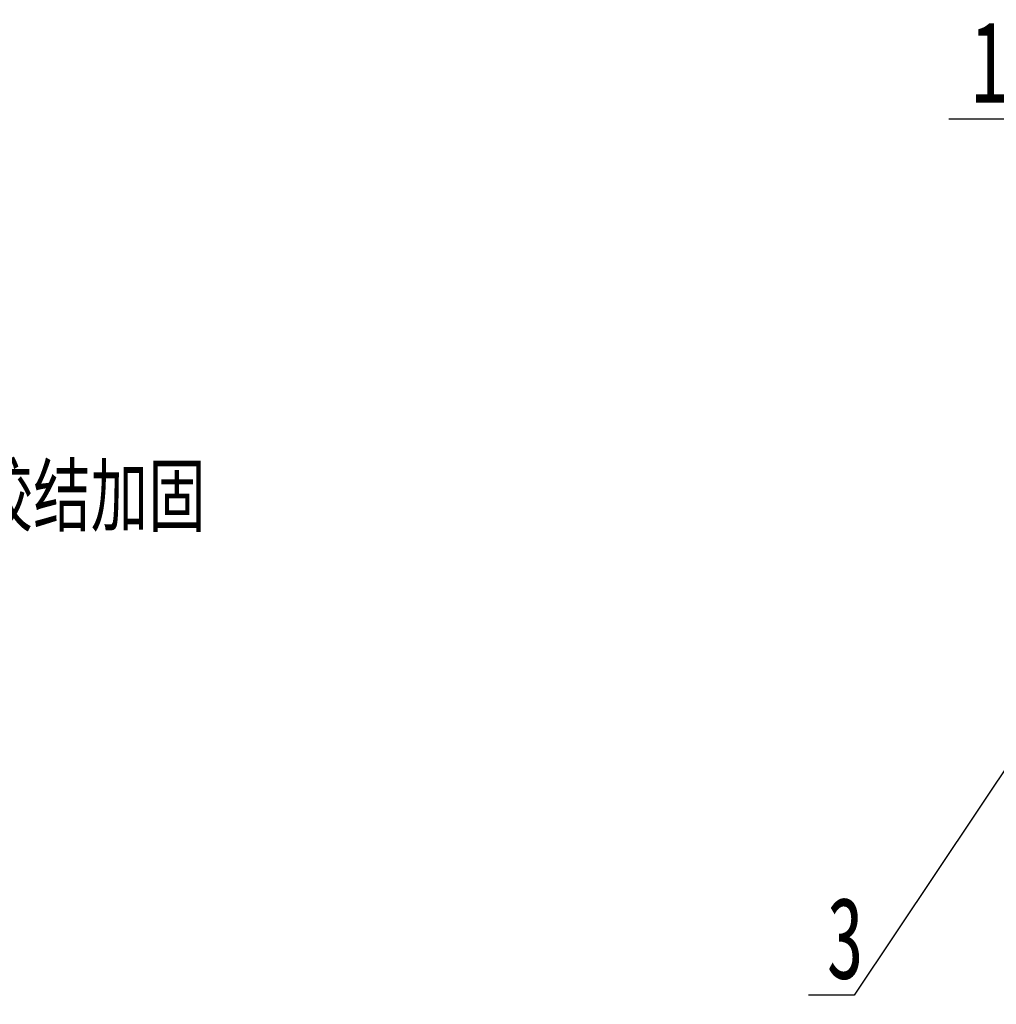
# Model space of a CAD drawing. Header units: millimetres. Extents: x 16386 to 23226, y -7201 to -2390.
# Tile 29 of 94: x 20013 to 20587, y -4773 to -4195. Entities that reach past the tile are written whole.
import ezdxf
from ezdxf import colors
from ezdxf.entities.mleader import LeaderData, LeaderLine
from ezdxf.math import Vec2, Vec3

# ---------------------------------------------------------------- set-up
doc = ezdxf.new("R2010")
doc.units = ezdxf.units.MM
doc.layers.add('7标注层', color=4, linetype='CONTINUOUS')
doc.styles.get("Standard").update_dxf_attribs({"font": 'isocp.shx', "width": 0.707, "bigfont": 'hztxt.shx'})
doc.styles.add('标准', font='仿宋GB2312_0.shx', dxfattribs={"width": 0.667})

msp = doc.modelspace()

# ---------------------------------------------------------------- leaders
at = {"layer": '7标注层', "ltscale": 5}
ml = msp.add_multileader_mtext('Standard', dxfattribs=at)
ml.set_content('12', color=256, style='标准')
ml.set_leader_properties()
ml.build(insert=Vec2(0, 0))
ml.multileader.update_dxf_attribs({"text_right_attachment_type": 6, "dogleg_length": 0.36})
ctx = ml.context
ctx.base_point, ctx.char_height, ctx.plane_origin = Vec3(20569.92, -4219.54), 48, Vec3(20548.98, -3934.13)
ctx.right_attachment = 6
notes = []
notes.append((ctx, [(0, (1, 1, 0), (20610.1, -4253.14), (-1, 0), 0.36, [(0, [(20845.34, -4321.16)], 0, [])])]))
ctx.mtext.insert, ctx.mtext.flow_direction = Vec3(20571.92, -4195.54), 5
ml = msp.add_multileader_mtext('Standard', dxfattribs=at)
ml.set_content('{\\fSimSun|b0|i0|c134|p2;箱体固定长圆孔、箱体固定螺纹孔与箱体间均为过盈连接,并需增加胶结加固}', color=256)
ml.set_leader_properties()
ml.build(insert=Vec2(0, 0))
ml.multileader.update_dxf_attribs({"text_right_attachment_type": 6, "dogleg_length": 0.36})
ctx = ml.context
ctx.base_point, ctx.char_height, ctx.plane_origin = Vec3(18989.57, -4477.16), 35, Vec3(18798.42, 59.5)
ctx.right_attachment = 6
notes.append((ctx, [(0, (1, 1, 0), (18989.21, -4477.16), (1, 0), 0.36, [(1, [(18601.55, -4567.49), (18646.35, -4567.49)], 0, [])])]))
ctx.mtext.insert, ctx.mtext.flow_direction = Vec3(18991.57, -4456.75), 5
ml = msp.add_multileader_mtext('Standard', dxfattribs=at)
ml.set_content('3', color=256, style='标准')
ml.set_leader_properties()
ml.build(insert=Vec2(0, 0))
ml.multileader.update_dxf_attribs({"text_right_attachment_type": 6, "dogleg_length": 0.36})
ctx = ml.context
ctx.base_point, ctx.char_height, ctx.plane_origin = Vec3(20485.12, -4734.3), 48, Vec3(20442.21, -4448.89)
ctx.right_attachment = 6
notes.append((ctx, [(0, (1, 1, 0), (20503.33, -4767.9), (-1, 0), 0.36, [(0, [(20691.33, -4486.02)], 0, [])])]))
ctx.mtext.insert, ctx.mtext.flow_direction = Vec3(20487.12, -4710.3), 5
for ctx, leaders in notes:
    for number, flags, end, landing, length, lines in leaders:
        leader = LeaderData()
        leader.index, (leader.has_last_leader_line, leader.has_dogleg_vector, leader.attachment_direction) = number, flags
        leader.last_leader_point, leader.dogleg_vector, leader.dogleg_length = Vec3(end), Vec3(landing), length
        for number, points, colour, breaks in lines:
            line = LeaderLine()
            line.index, line.vertices, line.color, line.breaks = number, Vec3.list(points), colors.encode_raw_color(colour), breaks
            leader.lines.append(line)
        ctx.leaders.append(leader)

doc.saveas('drawing.dxf')
